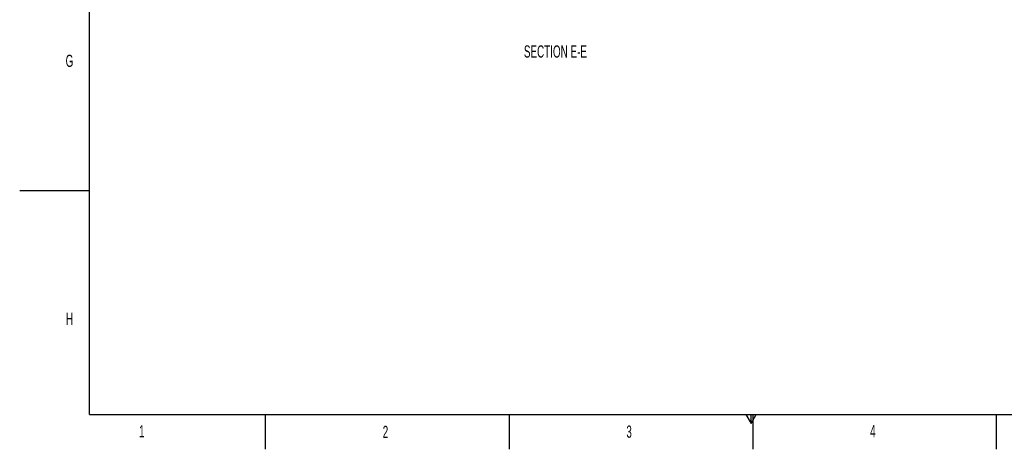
# Model space of a CAD drawing. Extents: x 0 to 4205, y 0 to 2970.
# Tile 1 of 68: x 0 to 1414, y 0 to 616. Entities that reach past the tile are written whole.
import ezdxf

# ---------------------------------------------------------------- set-up
doc = ezdxf.new("R2010")
doc.units = 0
doc.header["$LTSCALE"] = 5
doc.layers.get('0').update_dxf_attribs({"linetype": 'CONTINUOUS'})
doc.styles.add('SLDTEXTSTYLE0', font='TXT', dxfattribs={"width": 0.605})

msp = doc.modelspace()

# ---------------------------------------------------------------- linework, layer by layer
at = {"color": 7, "linetype": 'CONTINUOUS'}
for p, q in [((100, 50), (100, 2920)), ((0, 371.25), (100, 371.25)), ((100, 50), (4155, 50)), ((352.5, 50), (352.5, 0)), ((702.5, 50), (702.5, 0)), ((1042.5, 50), (1050, 37.01)), ((1050, 37.01), (1057.5, 50)), ((1050, 37.01), (1050, 50)), ((1052.5, 50), (1052.5, 0)), ((1402.5, 0), (1402.5, 50))]:
    msp.add_line(p, q, dxfattribs=at)

# ---------------------------------------------------------------- texts
at = {"color": 7, "linetype": 'CONTINUOUS', "char_height": 17.5, "style": 'SLDTEXTSTYLE0'}
for s, insert, attachment_point in [('SECTION E-E', (769.11, 579.61), 2), ('G', (65.95, 566.23), 1), ('H', (66.32, 195.83), 1), ('1', (171.34, 34.47), 1), ('2', (521.19, 33.76), 1), ('3', (870.96, 34.1), 1), ('4', (1220.83, 34.68), 1)]:
    msp.add_mtext(s, dxfattribs=dict(at, insert=insert, attachment_point=attachment_point))

doc.saveas('drawing.dxf')
